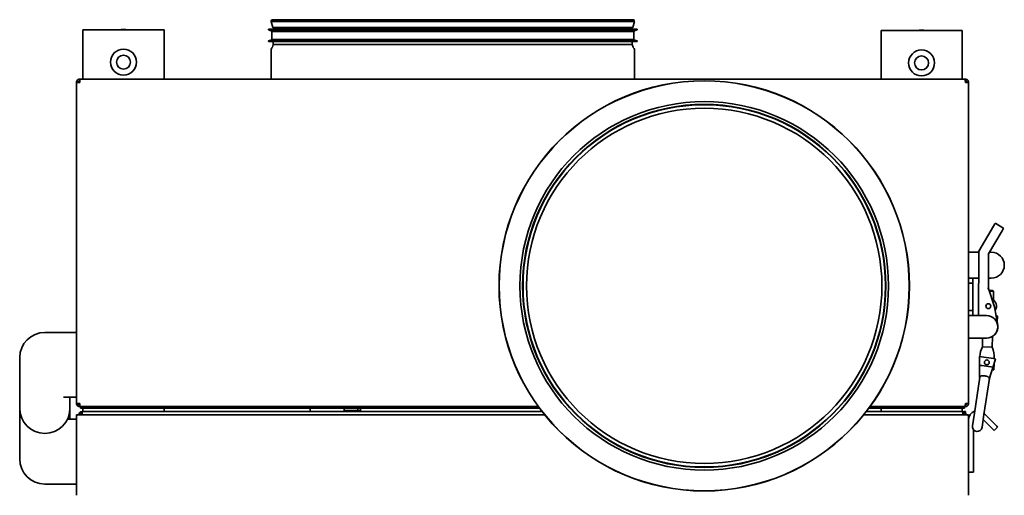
# Model space of a CAD drawing. Header units: millimetres. Extents: x 1096 to 1704, y 683 to 1297.
# Tile 2 of 2: x 1096 to 1704, y 1003 to 1297. Entities that reach past the tile are written whole.
import ezdxf

# ---------------------------------------------------------------- set-up
doc = ezdxf.new("R2010")
doc.units = ezdxf.units.MM
doc.header["$LTSCALE"] = 6.666667
doc.layers.add('Krawędzie widoczne(ISO)', color=7, linetype='Continuous', lineweight=35, true_color=0x262659)

msp = doc.modelspace()

# ---------------------------------------------------------------- linework, layer by layer
at = {"layer": 'Krawędzie widoczne(ISO)'}
for p, q in [((1251.64, 1295.63), (1251.58, 1295.63)), ((1252.58, 1291.96), (1251.58, 1295.63)), ((1475.42, 1295.63), (1251.64, 1295.63)), ((1251.85, 1296.56), (1251.79, 1296.56)), ((1475.21, 1296.56), (1251.85, 1296.56)), ((1474.66, 1296.77), (1252.35, 1296.77)), ((1474.42, 1291.96), (1475.42, 1295.63)), ((1141.5, 1290.59), (1135.5, 1290.59)), ((1135.5, 1260.09), (1135.5, 1290.59)), ((1179.5, 1290.59), (1141.5, 1290.59)), ((1185.5, 1290.59), (1179.5, 1290.59)), ((1185.5, 1290.59), (1185.5, 1260.09)), ((1249.93, 1290.95), (1249.86, 1290.95)), ((1249.86, 1290.45), (1249.86, 1290.95)), ((1249.93, 1290.45), (1249.86, 1290.45)), ((1252.03, 1289.76), (1249.86, 1290.45)), ((1477.14, 1290.95), (1249.93, 1290.95)), ((1477.14, 1290.45), (1249.93, 1290.45)), ((1252.04, 1289.58), (1251.98, 1289.58)), ((1251.98, 1284.58), (1251.98, 1289.58)), ((1252.09, 1289.76), (1252.03, 1289.76)), ((1252.03, 1289.58), (1252.03, 1289.76)), ((1475.02, 1289.58), (1252.04, 1289.58)), ((1474.97, 1289.76), (1252.09, 1289.76)), ((1252.65, 1291.96), (1252.58, 1291.96)), ((1474.42, 1291.96), (1252.65, 1291.96)), ((1367.24, 1290.99), (1252.83, 1290.99)), ((1252.83, 1290.95), (1252.83, 1290.99)), ((1253.36, 1290.99), (1253.21, 1291.96)), ((1474.17, 1290.99), (1367.24, 1290.99)), ((1473.64, 1290.99), (1473.79, 1291.96)), ((1474.17, 1290.95), (1474.17, 1290.99)), ((1474.97, 1289.76), (1477.14, 1290.45)), ((1474.97, 1289.58), (1474.97, 1289.76)), ((1475.02, 1284.58), (1475.02, 1289.58)), ((1477.14, 1290.45), (1477.14, 1290.95)), ((1627.5, 1260.09), (1627.5, 1290.09)), ((1633.5, 1290.09), (1627.5, 1290.09)), ((1671.5, 1290.09), (1633.5, 1290.09)), ((1677.5, 1290.09), (1671.5, 1290.09)), ((1677.5, 1290.09), (1677.5, 1260.09)), ((1252.03, 1284.4), (1249.86, 1283.71)), ((1249.93, 1283.71), (1249.86, 1283.71)), ((1249.86, 1283.21), (1249.86, 1283.71)), ((1249.93, 1283.21), (1249.86, 1283.21)), ((1477.14, 1283.71), (1249.93, 1283.71)), ((1477.14, 1283.21), (1249.93, 1283.21)), ((1252.04, 1284.58), (1251.98, 1284.58)), ((1252.03, 1284.4), (1252.03, 1284.58)), ((1252.09, 1284.4), (1252.03, 1284.4)), ((1475.02, 1284.58), (1252.04, 1284.58)), ((1474.97, 1284.4), (1252.09, 1284.4)), ((1252.83, 1281.41), (1252.33, 1279.81)), ((1252.83, 1281.41), (1252.83, 1283.21)), ((1252.83, 1281.41), (1367.24, 1281.41)), ((1367.24, 1281.41), (1474.17, 1281.41)), ((1474.17, 1281.41), (1474.17, 1283.21)), ((1474.17, 1281.41), (1474.67, 1279.81)), ((1474.97, 1284.4), (1474.97, 1284.58)), ((1474.97, 1284.4), (1477.14, 1283.71)), ((1477.14, 1283.21), (1477.14, 1283.71)), ((1251.5, 1260.09), (1251.5, 1278.39)), ((1475.5, 1260.09), (1475.5, 1278.39)), ((1131.5, 1258.09), (1133.5, 1258.09)), ((1131.5, 1060.09), (1131.5, 1258.09)), ((1133.5, 1260.09), (1133.5, 1259.09)), ((1133.5, 1260.09), (1133.64, 1260.09)), ((1133.55, 1259.09), (1133.5, 1259.09)), ((1133.64, 1260.09), (1679.36, 1260.09)), ((1679.5, 1260.09), (1679.36, 1260.09)), ((1679.45, 1259.09), (1679.5, 1259.09)), ((1679.5, 1260.09), (1679.5, 1259.09)), ((1679.5, 1258.09), (1681.5, 1258.09)), ((1681.5, 1258.09), (1681.5, 1060.09)), ((1696.93, 1169.49), (1687.85, 1153.95)), ((1693.84, 1152.31), (1702.11, 1166.46)), ((1696.93, 1169.49), (1697.69, 1170.79)), ((1702.69, 1168.44), (1698.37, 1170.96)), ((1702.87, 1167.76), (1702.11, 1166.46)), ((1681.5, 1153.34), (1686, 1153.34)), ((1686, 1153.34), (1687.84, 1153.34)), ((1687.85, 1153.95), (1687.62, 1114.34)), ((1687.85, 1153.95), (1688.35, 1153.82)), ((1694.44, 1153.34), (1695.5, 1153.34)), ((1693.84, 1152.31), (1693.34, 1152.45)), ((1693.72, 1131.05), (1693.84, 1152.31)), ((1684, 1137.34), (1681.5, 1137.34)), ((1686, 1137.34), (1684, 1137.34)), ((1684, 1137.34), (1684, 1136.84)), ((1684, 1134.34), (1684, 1136.84)), ((1687.75, 1137.34), (1686, 1137.34)), ((1695.5, 1137.34), (1693.75, 1137.34)), ((1681.5, 1134.34), (1684, 1134.34)), ((1684, 1134.34), (1684, 1131.34)), ((1684, 1120.34), (1684, 1131.34)), ((1693.72, 1131.05), (1693.22, 1130.97)), ((1697.51, 1119.69), (1693.72, 1131.05)), ((1694.12, 1129.84), (1696.41, 1129.78)), ((1696.9, 1129.27), (1694.29, 1129.34)), ((1696.41, 1129.78), (1696.9, 1129.27)), ((1696.9, 1129.27), (1696.76, 1123.97)), ((1681.5, 1117.34), (1684, 1117.34)), ((1684, 1120.34), (1684, 1117.34)), ((1684, 1116.34), (1684, 1117.34)), ((1697.51, 1119.69), (1697.03, 1119.57)), ((1699.5, 1108.05), (1697.51, 1119.69)), ((1681.6, 1114.34), (1686.5, 1114.34)), ((1684, 1115.34), (1684, 1116.34)), ((1692.5, 1114.34), (1686.5, 1114.34)), ((1698.41, 1114.44), (1698.92, 1114.13)), ((1699.13, 1110.5), (1699.22, 1113.91)), ((1112, 1103.84), (1123.5, 1103.84)), ((1123.5, 1103.84), (1131.5, 1103.84)), ((1686.5, 1100.34), (1681.5, 1100.34)), ((1686.5, 1100.34), (1692.5, 1100.34)), ((1690.14, 1100.34), (1690, 1094.94)), ((1696.17, 1101.38), (1695.99, 1094.78)), ((1695.99, 1094.78), (1690, 1094.94)), ((1096.5, 1088.34), (1096.5, 1057.09)), ((1688.24, 1089.07), (1689.54, 1088.88)), ((1688.24, 1089.07), (1688.27, 1083.34)), ((1696.83, 1087.79), (1689.54, 1088.88)), ((1696.43, 1082.12), (1698.13, 1087.59)), ((1696.83, 1087.79), (1698.13, 1087.59)), ((1697.31, 1087.72), (1697.31, 1087.75)), ((1688.13, 1080.98), (1688.26, 1085.83)), ((1688.28, 1080.98), (1688.13, 1080.98)), ((1688.27, 1083.34), (1688.29, 1078.78)), ((1695.19, 1082.72), (1689.63, 1083.55)), ((1695.08, 1077.76), (1696.43, 1082.12)), ((1697.13, 1080.75), (1696.02, 1080.78)), ((1697.13, 1080.75), (1697.23, 1084.69)), ((1685.04, 1054.05), (1688.36, 1076.29)), ((1688.3, 1076.41), (1688.29, 1078.78)), ((1688.3, 1076.41), (1688.3, 1076.03)), ((1690.97, 1053.17), (1694.29, 1075.41)), ((1694.27, 1075.14), (1694.38, 1075.5)), ((1695.08, 1077.76), (1694.38, 1075.5)), ((1123.49, 1063.83), (1123.49, 1063.84)), ((1123.49, 1063.84), (1123.5, 1063.84)), ((1127.5, 1063.83), (1123.49, 1063.83)), ((1123.5, 1063.84), (1131.5, 1063.84)), ((1127.5, 1063.83), (1127.5, 1057.09)), ((1096.5, 1057.09), (1096.5, 1025.84)), ((1127.5, 1057.09), (1127.5, 1050.35)), ((1133.5, 1060.09), (1131.5, 1060.09)), ((1133.5, 1058.09), (1133.5, 1059.09)), ((1133.55, 1059.09), (1133.5, 1059.09)), ((1133.5, 1058.09), (1133.64, 1058.09)), ((1416.26, 1058.09), (1133.64, 1058.09)), ((1134, 1058.09), (1134, 1057.09)), ((1134.85, 1057.09), (1134, 1057.09)), ((1134.85, 1058.09), (1134.85, 1057.09)), ((1135.35, 1057.09), (1134.85, 1057.09)), ((1135.35, 1057.09), (1417, 1057.09)), ((1135.5, 1055.09), (1135.5, 1057.09)), ((1185.5, 1057.09), (1185.5, 1055.09)), ((1275.5, 1057.09), (1275.5, 1055.09)), ((1296.6, 1055.69), (1296.6, 1057.09)), ((1305.03, 1055.69), (1305.03, 1057.09)), ((1306.7, 1055.69), (1306.7, 1057.09)), ((1620, 1057.09), (1677.65, 1057.09)), ((1679.36, 1058.09), (1620.74, 1058.09)), ((1627.5, 1055.09), (1627.5, 1057.09)), ((1677.5, 1057.09), (1677.5, 1055.09)), ((1678.15, 1057.09), (1677.65, 1057.09)), ((1678.15, 1057.09), (1678.15, 1058.09)), ((1679, 1057.09), (1678.15, 1057.09)), ((1679, 1057.09), (1679, 1058.09)), ((1679.5, 1058.09), (1679.36, 1058.09)), ((1679.45, 1059.09), (1679.5, 1059.09)), ((1681.5, 1060.09), (1679.5, 1060.09)), ((1679.5, 1058.09), (1679.5, 1059.09)), ((1125.95, 1050.34), (1131.5, 1050.34)), ((1125.96, 1050.35), (1127.5, 1050.35)), ((1131.5, 1052.29), (1131.5, 1053.09)), ((1132.3, 1053.09), (1131.5, 1053.09)), ((1131.5, 1003.39), (1131.5, 1052.29)), ((1132.3, 1053.09), (1420.1, 1053.09)), ((1135, 1055.09), (1418.52, 1055.09)), ((1135, 1053.09), (1135, 1055.09)), ((1305.03, 1055.69), (1296.6, 1055.69)), ((1297.46, 1055.69), (1297.46, 1055.09)), ((1306.7, 1055.69), (1305.03, 1055.69)), ((1305.33, 1055.09), (1305.33, 1055.69)), ((1616.9, 1053.09), (1680.7, 1053.09)), ((1618.48, 1055.09), (1678, 1055.09)), ((1678, 1055.09), (1678, 1053.09)), ((1678.62, 1054.99), (1679.5, 1054.99)), ((1679.5, 1054.41), (1679.5, 1054.99)), ((1681.5, 1053.09), (1680.7, 1053.09)), ((1681.5, 1053.09), (1681.5, 1052.29)), ((1681.5, 1052.29), (1681.5, 1003.39)), ((1685.04, 1054.05), (1683.87, 1046.25)), ((1689.8, 1045.36), (1690.97, 1053.17)), ((1696.76, 1043.86), (1690.51, 1050.11)), ((1691.07, 1053.8), (1698.89, 1045.98)), ((1697.25, 1043.37), (1699.37, 1045.5)), ((1698.89, 1045.98), (1699.37, 1045.5)), ((1684.5, 1019.59), (1684.5, 1043.92)), ((1697.25, 1043.37), (1696.76, 1043.86)), ((1681.5, 1017.59), (1684.5, 1017.59)), ((1684.5, 1019.59), (1684.5, 1017.59)), ((1112, 1010.34), (1123.5, 1010.34)), ((1123.5, 1010.34), (1131.5, 1010.34))]:
    msp.add_line(p, q, dxfattribs=at)
for centre, radius in [((1160.5, 1270.59), 8), ((1160.5, 1270.59), 4.3), ((1652.5, 1270.09), 8), ((1652.5, 1270.09), 4.3), ((1518.5, 1132.59), 126.5), ((1518.5, 1132.59), 126.4), ((1518.5, 1132.59), 113.64), ((1518.5, 1132.59), 111.95), ((1518.5, 1132.59), 111.71), ((1518.5, 1132.59), 109.54), ((1693.66, 1120.05), 1.5), ((1692.75, 1085.37), 1.5)]:
    msp.add_circle(centre, radius, dxfattribs=at)
for centre, radius, start, end in [((1252.64, 1295.88), 1.08, 141.51914, 193.39013), ((1252.35, 1295.93), 0.845, 90, 131.40692), ((1474.66, 1295.93), 0.845, 48.59308, 90), ((1474.36, 1295.88), 1.08, 346.60987, 38.48086), ((1160.5, 1270.59), 20.2, 81.9307, 98.0693), ((1652.5, 1270.09), 20.2, 81.9307, 98.0693), ((1252.7, 1278.39), 1.2, 125.11908, 180), ((1251.52, 1280.06), 0.845, 305.11908, 342.46299), ((1475.48, 1280.06), 0.845, 197.53701, 234.88092), ((1474.3, 1278.39), 1.2, 0, 54.88092), ((1698.12, 1170.53), 0.5, 59.67825, 149.67825), ((1702.44, 1168.01), 0.5, 329.67825, 59.67825), ((1695.5, 1145.34), 8, 270, 90), ((1693.66, 1120.05), 5, 328.13977, 63.32694), ((1692.5, 1107.34), 7, 270, 90), ((1693.58, 1107.05), 6, 315.97359, 9.52597), ((1112, 1088.34), 15.5, 90, 180), ((1705.39, 1087.53), 17.08, 154.30708, 174.90824), ((1680.23, 1088.19), 17.08, 358.5, 22.68951), ((1112, 1057.09), 15.5, 25.77503, 25.81609), ((1112, 1057.09), 15.5, 180, 0), ((1132.3, 1052.29), 0.8, 90, 180), ((1135, 1053.09), 2, 90, 180), ((1135, 1053.09), 1, 90, 180), ((1678, 1053.09), 2, 0, 90), ((1678, 1053.09), 1, 0, 90), ((1680.7, 1052.29), 0.8, 0, 90), ((1687, 1050.09), 5.5, 108.8699, 180), ((1686.84, 1045.8), 3, 171.50566, 351.50566), ((1112, 1025.84), 15.5, 180, 270)]:
    msp.add_arc(centre, radius, start, end, dxfattribs=at)
for centre, major_axis, ratio, start_param, end_param in [((1689.57, 1083.35), (1.3, 0.01), 0.160174, 1.570796, 3.141593), ((1689.59, 1079.39), (-0.02, 4.16), 0.312336, 6.235149, 6.283185), ((1694.02, 1078.73), (1.23, 3.98), 0.312336, 0, 0.048036), ((1695.19, 1082.51), (-1.24, 0.39), 0.160174, 3.141593, 4.712389), ((1689.6, 1075.86), (-1.3, 0.19), 0.312336, 0.048036, 0.164096), ((1689.6, 1075.86), (-1.3, 0.19), 0.312336, 0.048036, 0.164096), ((1691.37, 1076.13), (-2.97, 0.44), 0.315649, 4.301251, 5.123527), ((1692.97, 1075.35), (1.3, -0.19), 0.312336, 6.11909, 6.235149), ((1692.97, 1075.35), (1.3, -0.19), 0.312336, 6.11909, 6.235149)]:
    msp.add_ellipse(centre, major_axis=major_axis, ratio=ratio, start_param=start_param, end_param=end_param, dxfattribs=at)
for points, knots in [([(1131.5, 1258.09), (1131.5, 1258.17), (1131.5, 1258.24), (1131.52, 1258.39), (1131.53, 1258.46), (1131.57, 1258.61), (1131.59, 1258.68), (1131.64, 1258.82), (1131.66, 1258.89), (1131.72, 1259), (1131.74, 1259.05), (1131.77, 1259.09)], [0, 0, 0, 0, 0.0711993, 0.0711993, 0.1424098, 0.1424098, 0.2136114, 0.2136114, 0.2848188, 0.2848188, 0.3333333, 0.3333333, 0.3333333, 0.3333333]), ([(1131.77, 1259.09), (1131.81, 1259.16), (1131.85, 1259.22), (1131.89, 1259.28), (1132.05, 1259.5), (1132.26, 1259.69), (1132.5, 1259.82), (1132.78, 1259.99), (1133.1, 1260.08), (1133.43, 1260.09), (1133.45, 1260.09), (1133.48, 1260.09), (1133.5, 1260.09)], [0.3333435, 0.3333435, 0.3333435, 0.3333435, 0.4045326, 0.4045326, 0.4045326, 0.6666666, 0.6666666, 0.6666666, 0.9773889, 0.9773889, 0.9773889, 1, 1, 1, 1]), ([(1133.5, 1259.09), (1133.37, 1259.09), (1133.24, 1259.07), (1133, 1258.96), (1132.89, 1258.89), (1132.7, 1258.71), (1132.63, 1258.6), (1132.53, 1258.35), (1132.5, 1258.22), (1132.5, 1258.09)], [-0.1582193, -0.1582193, -0.1582193, -0.1582193, -0.1185359, -0.1185359, -0.079111, -0.079111, -0.0396207, -0.0396207, 0, 0, 0, 0]), ([(1133.55, 1259.09), (1133.56, 1259.39), (1133.59, 1259.9), (1133.63, 1260.09), (1133.64, 1260.09)], [0.3333435, 0.3333435, 0.3333435, 0.3333435, 0.6666667, 1, 1, 1, 1]), ([(1679.36, 1260.09), (1679.37, 1260.09), (1679.41, 1259.9), (1679.44, 1259.39), (1679.45, 1259.09)], [-1, -1, -1, -1, -0.6666667, -0.3333436, -0.3333436, -0.3333436, -0.3333436]), ([(1681.5, 1258.09), (1681.5, 1258.17), (1681.5, 1258.24), (1681.48, 1258.39), (1681.47, 1258.46), (1681.43, 1258.61), (1681.41, 1258.68), (1681.36, 1258.82), (1681.34, 1258.89), (1681.27, 1259.02), (1681.23, 1259.09), (1681.16, 1259.22), (1681.11, 1259.28), (1681.02, 1259.39), (1680.97, 1259.45), (1680.86, 1259.56), (1680.81, 1259.61), (1680.69, 1259.7), (1680.63, 1259.74), (1680.51, 1259.82), (1680.44, 1259.86), (1680.31, 1259.92), (1680.24, 1259.95), (1680.09, 1260), (1680.02, 1260.02), (1679.88, 1260.06), (1679.8, 1260.07), (1679.65, 1260.09), (1679.58, 1260.09), (1679.5, 1260.09)], [0, 0, 0, 0, 0.071209, 0.071209, 0.142415, 0.142415, 0.21362, 0.21362, 0.284822, 0.284822, 0.356022, 0.356022, 0.427221, 0.427221, 0.498818, 0.498818, 0.570027, 0.570027, 0.641232, 0.641232, 0.712432, 0.712432, 0.784324, 0.784324, 0.855528, 0.855528, 0.927764, 0.927764, 1, 1, 1, 1]), ([(1679.5, 1259.09), (1679.63, 1259.09), (1679.76, 1259.07), (1680, 1258.96), (1680.11, 1258.89), (1680.3, 1258.71), (1680.37, 1258.6), (1680.47, 1258.35), (1680.5, 1258.22), (1680.5, 1258.09)], [-0.1582193, -0.1582193, -0.1582193, -0.1582193, -0.1185363, -0.1185363, -0.0791106, -0.0791106, -0.0396197, -0.0396197, 0, 0, 0, 0]), ([(1681.5, 1115.34), (1681.5, 1115.22), (1681.5, 1115.08), (1681.5, 1114.84), (1681.5, 1114.72), (1681.51, 1114.55), (1681.52, 1114.47), (1681.55, 1114.37), (1681.58, 1114.34), (1681.6, 1114.34)], [-0.3055403, -0.3055403, -0.3055403, -0.3055403, -0.2678616, -0.2678616, -0.2301828, -0.2301828, -0.1921918, -0.1921918, -0.1542009, -0.1542009, -0.1542009, -0.1542009]), ([(1684.21, 1114.34), (1684.16, 1114.34), (1684.11, 1114.36), (1684.05, 1114.47), (1684.03, 1114.54), (1684.01, 1114.72), (1684, 1114.84), (1684, 1115.08), (1684, 1115.22), (1684, 1115.34)], [0.1714017, 0.1714017, 0.1714017, 0.1714017, 0.2104489, 0.2104489, 0.249496, 0.249496, 0.2872054, 0.2872054, 0.3249147, 0.3249147, 0.3249147, 0.3249147]), ([(1688.3, 1076.41), (1688.3, 1076.44), (1688.3, 1076.46), (1688.31, 1076.49), (1688.32, 1076.51), (1688.33, 1076.54), (1688.35, 1076.56), (1688.37, 1076.59), (1688.38, 1076.6), (1688.39, 1076.61), (1688.39, 1076.61), (1688.39, 1076.61), (1688.39, 1076.62), (1688.4, 1076.62), (1688.4, 1076.62), (1688.4, 1076.62)], [-0.08142243, -0.08142243, -0.08142243, -0.08142243, -0.0622529, -0.0622529, -0.05061743, -0.05061743, -0.03245401, -0.03245401, -0.0231551, -0.0231551, -0.02056327, -0.02056327, -0.01857733, -0.01857733, -0.01654287, -0.01654287, -0.01654287, -0.01654287]), ([(1688.42, 1076.61), (1688.42, 1076.62), (1688.42, 1076.62), (1688.41, 1076.62), (1688.41, 1076.63), (1688.41, 1076.63), (1688.4, 1076.63), (1688.4, 1076.62), (1688.4, 1076.62), (1688.4, 1076.62)], [0.0000904, 0.0000904, 0.0000904, 0.0000904, 0.00316002, 0.00316002, 0.0065968, 0.0065968, 0.01476663, 0.01476663, 0.01599113, 0.01599113, 0.01599113, 0.01599113]), ([(1688.42, 1076.61), (1688.42, 1076.6), (1688.42, 1076.59), (1688.43, 1076.57), (1688.44, 1076.57), (1688.48, 1076.59), (1688.53, 1076.63), (1688.69, 1076.76), (1688.8, 1076.85), (1689.09, 1077.01), (1689.24, 1077.07), (1689.4, 1077.11)], [-0.2530272, -0.2530272, -0.2530272, -0.2530272, -0.2333735, -0.2333735, -0.2053472, -0.2053472, -0.1418348, -0.1418348, -0.0654589, -0.0654589, -0.0000329, -0.0000329, -0.0000329, -0.0000329]), ([(1689.4, 1077.11), (1689.46, 1077.13), (1689.53, 1077.14), (1689.66, 1077.16), (1689.72, 1077.17), (1689.79, 1077.17)], [-0.04847827, -0.04847827, -0.04847827, -0.04847827, -0.0238491, -0.0238491, 0, 0, 0, 0]), ([(1689.79, 1077.17), (1689.9, 1077.17), (1690.01, 1077.17), (1690.18, 1077.17), (1690.25, 1077.17), (1690.31, 1077.17)], [-1.4651699, -1.4651699, -1.4651699, -1.4651699, -1.42767966, -1.42767966, -1.40803409, -1.40803409, -1.40803409, -1.40803409]), ([(1692.68, 1076.82), (1692.74, 1076.8), (1692.8, 1076.78), (1692.97, 1076.73), (1693.08, 1076.69), (1693.18, 1076.66)], [-1.16734379, -1.16734379, -1.16734379, -1.16734379, -1.14769822, -1.14769822, -1.11020798, -1.11020798, -1.11020798, -1.11020798]), ([(1694.33, 1075.73), (1694.32, 1075.72), (1694.32, 1075.71), (1694.31, 1075.7), (1694.3, 1075.69), (1694.27, 1075.7), (1694.25, 1075.75), (1694.16, 1075.88), (1694.09, 1076), (1693.87, 1076.24), (1693.75, 1076.35), (1693.48, 1076.54), (1693.33, 1076.62), (1693.18, 1076.66)], [0.0000044, 0.0000044, 0.0000044, 0.0000044, 0.0108789, 0.0108789, 0.0239947, 0.0239947, 0.0685591, 0.0685591, 0.1406937, 0.1406937, 0.2009412, 0.2009412, 0.2602428, 0.2602428, 0.2602428, 0.2602428]), ([(1694.33, 1075.73), (1694.33, 1075.74), (1694.33, 1075.74), (1694.34, 1075.74), (1694.34, 1075.74), (1694.34, 1075.74), (1694.35, 1075.74), (1694.35, 1075.73), (1694.35, 1075.73), (1694.35, 1075.73), (1694.35, 1075.73), (1694.35, 1075.72), (1694.36, 1075.72), (1694.37, 1075.69), (1694.38, 1075.67), (1694.39, 1075.62), (1694.39, 1075.6), (1694.39, 1075.55), (1694.39, 1075.53), (1694.38, 1075.5)], [0.0000003, 0.0000003, 0.0000003, 0.0000003, 0.0066874, 0.0066874, 0.0127748, 0.0127748, 0.0157187, 0.0157187, 0.0174914, 0.0174914, 0.0199328, 0.0199328, 0.0312289, 0.0312289, 0.0605284, 0.0605284, 0.0962164, 0.0962164, 0.1320285, 0.1320285, 0.1320285, 0.1320285]), ([(1131.5, 1060.09), (1131.5, 1060.02), (1131.5, 1059.94), (1131.52, 1059.79), (1131.53, 1059.72), (1131.57, 1059.58), (1131.59, 1059.5), (1131.64, 1059.36), (1131.66, 1059.29), (1131.72, 1059.18), (1131.74, 1059.14), (1131.77, 1059.09)], [0, 0, 0, 0, 0.0711993, 0.0711993, 0.1424098, 0.1424098, 0.2136114, 0.2136114, 0.2848188, 0.2848188, 0.3333333, 0.3333333, 0.3333333, 0.3333333]), ([(1131.77, 1059.09), (1131.81, 1059.03), (1131.85, 1058.96), (1131.89, 1058.9), (1132.05, 1058.68), (1132.26, 1058.5), (1132.5, 1058.36), (1132.8, 1058.19), (1133.15, 1058.09), (1133.5, 1058.09)], [0.3333435, 0.3333435, 0.3333435, 0.3333435, 0.4045326, 0.4045326, 0.4045326, 0.6666666, 0.6666666, 0.6666666, 1, 1, 1, 1]), ([(1133.5, 1059.09), (1133.37, 1059.09), (1133.24, 1059.12), (1133, 1059.22), (1132.89, 1059.29), (1132.7, 1059.48), (1132.63, 1059.59), (1132.53, 1059.83), (1132.5, 1059.96), (1132.5, 1060.09)], [-0.1582193, -0.1582193, -0.1582193, -0.1582193, -0.118536, -0.118536, -0.0791109, -0.0791109, -0.0396205, -0.0396205, 0, 0, 0, 0]), ([(1133.64, 1058.09), (1133.63, 1058.09), (1133.59, 1058.28), (1133.56, 1058.79), (1133.55, 1059.09)], [-1, -1, -1, -1, -0.6666667, -0.3333435, -0.3333435, -0.3333435, -0.3333435]), ([(1679.45, 1059.09), (1679.44, 1058.79), (1679.41, 1058.28), (1679.37, 1058.09), (1679.36, 1058.09)], [0.333345, 0.333345, 0.333345, 0.333345, 0.6666667, 1, 1, 1, 1]), ([(1679.5, 1059.09), (1679.63, 1059.09), (1679.76, 1059.12), (1680, 1059.22), (1680.11, 1059.29), (1680.3, 1059.48), (1680.37, 1059.59), (1680.47, 1059.83), (1680.5, 1059.96), (1680.5, 1060.09)], [-0.1582194, -0.1582194, -0.1582194, -0.1582194, -0.1185486, -0.1185486, -0.0791151, -0.0791151, -0.0396375, -0.0396375, 0, 0, 0, 0]), ([(1680.5, 1058.36), (1680.44, 1058.32), (1680.37, 1058.29), (1680.23, 1058.23), (1680.16, 1058.2), (1680.02, 1058.16), (1679.95, 1058.14), (1679.8, 1058.11), (1679.73, 1058.1), (1679.6, 1058.09), (1679.55, 1058.09), (1679.5, 1058.09)], [0.6666667, 0.6666667, 0.6666667, 0.6666667, 0.7378659, 0.7378659, 0.8090764, 0.8090764, 0.8802781, 0.8802781, 0.9514855, 0.9514855, 1, 1, 1, 1]), ([(1681.23, 1059.09), (1681.19, 1059.03), (1681.15, 1058.96), (1681.07, 1058.84), (1681.02, 1058.79), (1680.92, 1058.68), (1680.86, 1058.63), (1680.75, 1058.53), (1680.69, 1058.48), (1680.59, 1058.41), (1680.54, 1058.39), (1680.5, 1058.36)], [0.3333386, 0.3333386, 0.3333386, 0.3333386, 0.4045326, 0.4045326, 0.4757431, 0.4757431, 0.5469448, 0.5469448, 0.6181522, 0.6181522, 0.6666614, 0.6666614, 0.6666614, 0.6666614]), ([(1681.5, 1060.09), (1681.5, 1060.02), (1681.5, 1059.94), (1681.48, 1059.79), (1681.47, 1059.72), (1681.43, 1059.58), (1681.41, 1059.5), (1681.36, 1059.36), (1681.34, 1059.29), (1681.28, 1059.18), (1681.26, 1059.14), (1681.23, 1059.09)], [0, 0, 0, 0, 0.0711993, 0.0711993, 0.1424098, 0.1424098, 0.2136114, 0.2136114, 0.2848188, 0.2848188, 0.3333333, 0.3333333, 0.3333333, 0.3333333])]:
    msp.add_open_spline(points, degree=3, knots=knots, dxfattribs=at)
for points in [[(1133.5, 1258.09), (1133.52, 1258.44), (1133.53, 1258.79), (1133.55, 1259.09)], [(1679.45, 1259.09), (1679.47, 1258.79), (1679.48, 1258.44), (1679.5, 1258.09)], [(1690, 1094.94), (1690, 1094.94), (1690, 1094.94), (1690, 1094.94)], [(1133.55, 1059.09), (1133.53, 1059.39), (1133.52, 1059.74), (1133.5, 1060.09)], [(1679.5, 1060.09), (1679.48, 1059.74), (1679.47, 1059.39), (1679.45, 1059.09)]]:
    msp.add_open_spline(points, degree=3, dxfattribs=at)
for points, weights in [([(1699.22, 1113.91), (1698.82, 1114.12), (1698.44, 1114.24)], [1, 1.03246576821, 1.05130487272]), ([(1698.92, 1114.13), (1699.07, 1114.04), (1699.22, 1113.91)], [1.03441245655, 1.01971997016, 1]), ([(1699.08, 1110.48), (1699.11, 1110.49), (1699.13, 1110.5)], [1.00356144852, 1.00180170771, 1]), ([(1699.13, 1110.5), (1699.11, 1110.48), (1699.09, 1110.47)], [1, 1.00272560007, 1.00535515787])]:
    msp.add_rational_spline(points, weights, degree=2, dxfattribs=at)

doc.saveas('drawing.dxf')
